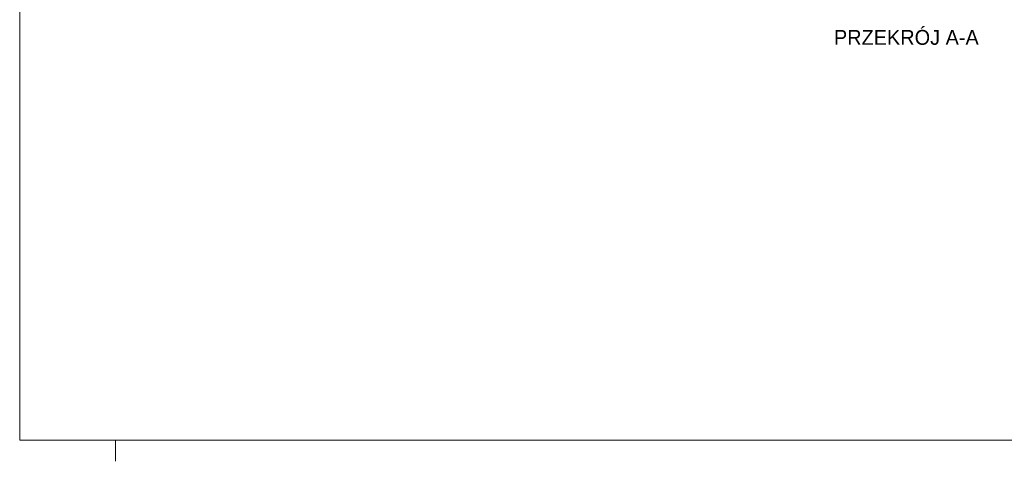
# Model space of a CAD drawing. Extents: x -686885 to -413214, y -23370 to 153194.
# Tile 42 of 145: x -634635 to -611476, y -23370 to -12986. Entities that reach past the tile are written whole.
import ezdxf

# ---------------------------------------------------------------- set-up
doc = ezdxf.new("R2010")
doc.units = 0
doc.header["$MEASUREMENT"] = 0
doc.layers.add('Arch opisy_Nr_Pióra__21', color=7, linetype='Continuous', lineweight=9)
doc.layers.add('ARCH TABELA_Nr_Pióra__21', color=7, linetype='Continuous', lineweight=9)
doc.styles.add('GENERATED_STYLE_5', font='txt')

msp = doc.modelspace()

# ---------------------------------------------------------------- linework, layer by layer
at = {"layer": 'ARCH TABELA_Nr_Pióra__21', "linetype": 'Continuous'}
for p, q in [((-634634.9, 5580.4), (-634634.9, -22869.6)), ((-593884.9, -22869.6), (-634634.9, -22869.6)), ((-632384.9, -23369.6), (-632384.9, -22869.6)), ((-632384.9, -23369.6), (-632384.9, -22869.6))]:
    msp.add_line(p, q, dxfattribs=at)

# ---------------------------------------------------------------- texts
at = {"layer": 'Arch opisy_Nr_Pióra__21', "linetype": 'Continuous', "insert": (-612076.5, -13227.2), "char_height": 350, "attachment_point": 3, "style": 'GENERATED_STYLE_5'}
msp.add_mtext('{PRZEKRÓJ A-A}', dxfattribs=at)

doc.saveas('drawing.dxf')
